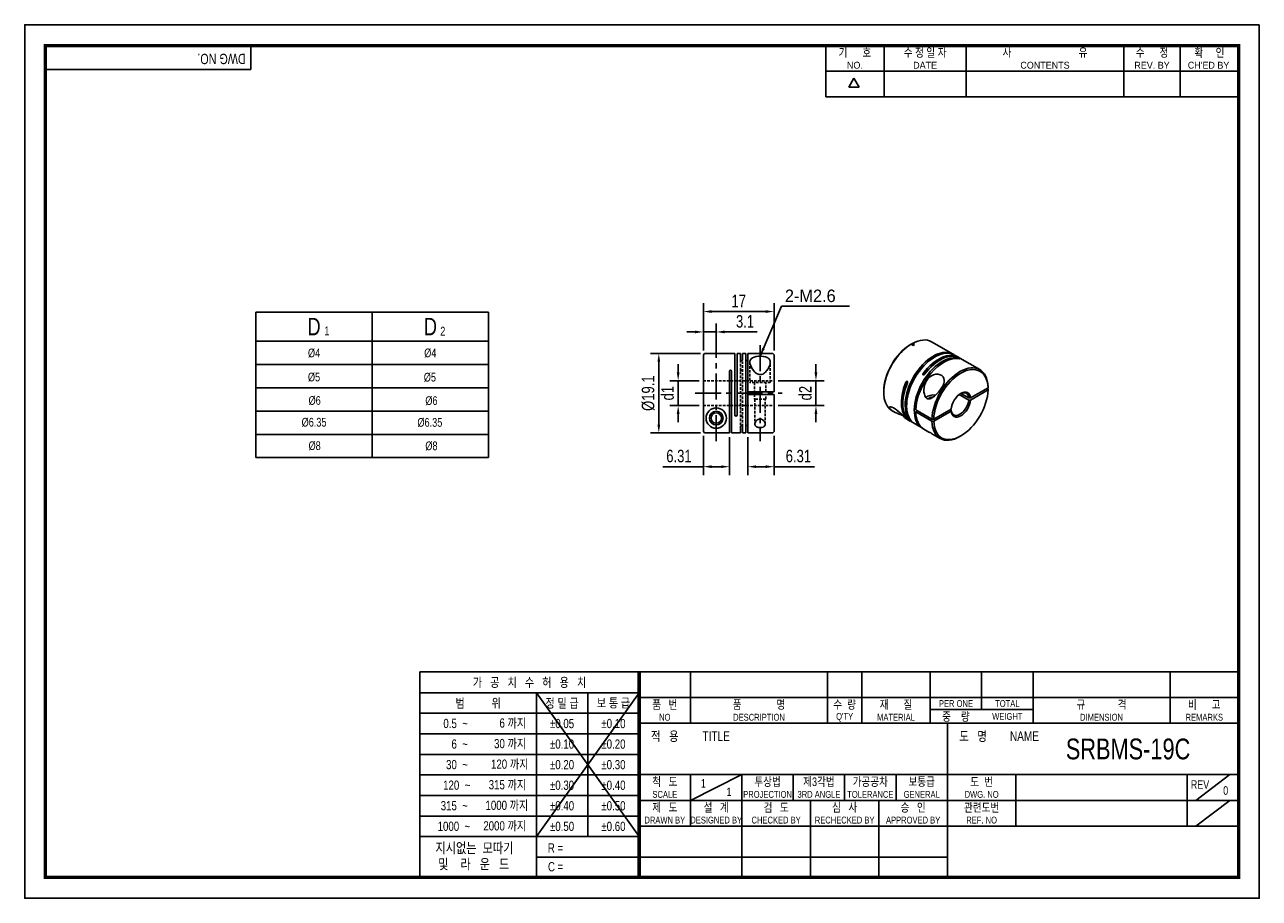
# Model space of a CAD drawing. Header units: millimetres. Extents: x 0 to 297, y 0 to 210.
import ezdxf
from ezdxf.enums import TextEntityAlignment as Align

# ---------------------------------------------------------------- set-up
doc = ezdxf.new("R2010")
doc.units = ezdxf.units.MM
doc.header["$LTSCALE"] = 5
for name, pattern in [('CENTER', [2, 1.25, -0.25, 0.25, -0.25]), ('CENTER2', [1.125, 0.75, -0.125, 0.125, -0.125]), ('DASHED', [0.75, 0.5, -0.25]), ('HIDDEN', [0.375, 0.25, -0.125]), ('HIDDEN2', [0.1875, 0.125, -0.0625]), ('PHANTOM2', [1.25, 0.625, -0.125, 0.125, -0.125, 0.125, -0.125])]:
    doc.linetypes.add(name, pattern=pattern)
doc.layers.get('0').update_dxf_attribs({"linetype": 'CONTINUOUS'})
doc.layers.get('Defpoints').update_dxf_attribs({"linetype": 'CONTINUOUS'})
for name, color, linetype in [('BM', 2, 'CONTINUOUS'), ('C', 1, 'CENTER2'), ('CT', 1, 'CENTER'), ('D', 7, 'CONTINUOUS'), ('DIM', 7, 'CONTINUOUS'), ('H', 3, 'HIDDEN'), ('HD', 4, 'DASHED'), ('P', 4, 'PHANTOM2')]:
    doc.layers.add(name, color=color, linetype=linetype)
doc.styles.get("Standard").update_dxf_attribs({"font": 'Gulim.ttf', "width": 0.8, "height": 3})
doc.dimstyles.new('LIM', dxfattribs={"dimtxt": 2, "dimasz": 2, "dimexe": 2, "dimexo": 1, "dimgap": 1, "dimtad": 1, "dimdec": 3, "dimzin": 9, "dimdsep": 46, "dimtxsty": 'Standard', "dimcen": 3, "dimclrd": 1, "dimclre": 1, "dimadec": 0, "dimazin": 0, "dimtfac": 1, "dimtdec": 3, "dimtmove": 0, "dimatfit": 3, "dimfxl": 0, "dimtolj": 1, "dimtzin": 0, "dimarcsym": 0})

# ---------------------------------------------------------------- blocks, each defined once
blk = doc.blocks.new('*D7')
at = {"layer": 'Defpoints', "color": 0}
for p in [(163.26, 141.04), (163.26, 136.14), (180.26, 130.68)]:
    blk.add_point(p, dxfattribs=at)
at = {"layer": 'DIM', "color": 1, "lineweight": -2}
for p, q in [((163.26, 137.14), (163.26, 143.04)), ((180.26, 131.68), (180.26, 143.04)), ((178.26, 141.04), (165.26, 141.04))]:
    blk.add_line(p, q, dxfattribs=at)
at = {"layer": 'DIM', "color": 1}
for points in [[(165.26, 141.38), (165.26, 140.71), (163.26, 141.04)], [(178.26, 141.38), (178.26, 140.71), (180.26, 141.04)]]:
    blk.add_solid(points, dxfattribs=at)
at = {"layer": 'DIM', "color": 0, "insert": (171.76, 143.58), "char_height": 3, "attachment_point": 5}
blk.add_mtext('\\A1;17', dxfattribs=at)
blk = doc.blocks.new('*D8')
at = {"layer": 'Defpoints', "color": 0}
for p in [(166.36, 136.14), (166.36, 130.98), (163.26, 130.68)]:
    blk.add_point(p, dxfattribs=at)
at = {"layer": 'DIM', "color": 1, "lineweight": -2}
for p, q in [((163.26, 131.68), (163.26, 138.14)), ((166.36, 131.98), (166.36, 138.14)), ((161.26, 136.14), (159.26, 136.14)), ((163.26, 136.14), (166.36, 136.14)), ((168.36, 136.14), (176.22, 136.14))]:
    blk.add_line(p, q, dxfattribs=at)
at = {"layer": 'DIM', "color": 1}
for points in [[(161.26, 136.47), (161.26, 135.81), (163.26, 136.14)], [(168.36, 136.47), (168.36, 135.81), (166.36, 136.14)]]:
    blk.add_solid(points, dxfattribs=at)
at = {"layer": 'DIM', "color": 0, "insert": (173.29, 138.68), "char_height": 3, "attachment_point": 5}
blk.add_mtext('\\A1;3.1', dxfattribs=at)
blk = doc.blocks.new('*D9')
at = {"layer": 'Defpoints', "color": 0}
for p in [(163.26, 112.18), (169.56, 111.88), (163.26, 103.75)]:
    blk.add_point(p, dxfattribs=at)
at = {"layer": 'DIM', "color": 1, "lineweight": -2}
for p, q in [((163.26, 111.18), (163.26, 101.75)), ((169.56, 110.88), (169.56, 101.75)), ((163.26, 103.75), (153.51, 103.75)), ((167.56, 103.75), (165.26, 103.75))]:
    blk.add_line(p, q, dxfattribs=at)
at = {"layer": 'DIM', "color": 1}
for points in [[(165.26, 104.09), (165.26, 103.42), (163.26, 103.75)], [(167.56, 104.09), (167.56, 103.42), (169.56, 103.75)]]:
    blk.add_solid(points, dxfattribs=at)
at = {"layer": 'DIM', "color": 0, "insert": (157.39, 106.3), "char_height": 3, "attachment_point": 5}
blk.add_mtext('\\A1;6.31', dxfattribs=at)
blk = doc.blocks.new('*D10')
at = {"layer": 'Defpoints', "color": 0}
for p in [(163.56, 130.98), (152.54, 111.88), (163.56, 111.88)]:
    blk.add_point(p, dxfattribs=at)
at = {"layer": 'DIM', "color": 1, "lineweight": -2}
for p, q in [((162.56, 130.98), (150.54, 130.98)), ((152.54, 128.98), (152.54, 113.88)), ((162.56, 111.88), (150.54, 111.88))]:
    blk.add_line(p, q, dxfattribs=at)
at = {"layer": 'DIM', "color": 1}
for points in [[(152.21, 128.98), (152.88, 128.98), (152.54, 130.98)], [(152.21, 113.88), (152.88, 113.88), (152.54, 111.88)]]:
    blk.add_solid(points, dxfattribs=at)
at = {"layer": 'DIM', "color": 0, "insert": (150, 121.43), "char_height": 3, "attachment_point": 5, "rotation": 90}
blk.add_mtext('\\A1;%%c19.1', dxfattribs=at)
blk = doc.blocks.new('*D11')
at = {"layer": 'Defpoints', "color": 0}
for p in [(157.2, 124.43), (163.26, 124.43), (163.26, 118.43)]:
    blk.add_point(p, dxfattribs=at)
at = {"layer": 'DIM', "color": 1, "lineweight": -2}
for p, q in [((157.2, 126.43), (157.2, 128.43)), ((162.26, 124.43), (155.2, 124.43)), ((157.2, 118.43), (157.2, 124.43)), ((162.26, 118.43), (155.2, 118.43)), ((157.2, 116.43), (157.2, 114.43))]:
    blk.add_line(p, q, dxfattribs=at)
at = {"layer": 'DIM', "color": 1}
for points in [[(156.86, 126.43), (157.53, 126.43), (157.2, 124.43)], [(156.86, 116.43), (157.53, 116.43), (157.2, 118.43)]]:
    blk.add_solid(points, dxfattribs=at)
at = {"layer": 'DIM', "color": 0, "insert": (154.65, 121.43), "char_height": 3, "attachment_point": 5, "rotation": 90}
blk.add_mtext('\\A1;d1', dxfattribs=at)
blk = doc.blocks.new('*D12')
at = {"layer": 'Defpoints', "color": 0}
for p in [(173.96, 111.88), (180.26, 112.18), (173.96, 103.75)]:
    blk.add_point(p, dxfattribs=at)
at = {"layer": 'DIM', "color": 1, "lineweight": -2}
for p, q in [((173.96, 110.88), (173.96, 101.75)), ((180.26, 111.18), (180.26, 101.75)), ((175.96, 103.75), (178.26, 103.75)), ((180.26, 103.75), (190, 103.75))]:
    blk.add_line(p, q, dxfattribs=at)
at = {"layer": 'DIM', "color": 1}
for points in [[(175.96, 104.09), (175.96, 103.42), (173.96, 103.75)], [(178.26, 104.09), (178.26, 103.42), (180.26, 103.75)]]:
    blk.add_solid(points, dxfattribs=at)
at = {"layer": 'DIM', "color": 0, "insert": (186.13, 106.3), "char_height": 3, "attachment_point": 5}
blk.add_mtext('\\A1;6.31', dxfattribs=at)
blk = doc.blocks.new('*D13')
at = {"layer": 'Defpoints', "color": 0}
for p in [(180.26, 124.43), (190.35, 124.43), (180.26, 118.43)]:
    blk.add_point(p, dxfattribs=at)
at = {"layer": 'DIM', "color": 1, "lineweight": -2}
for p, q in [((190.35, 126.43), (190.35, 128.43)), ((181.26, 124.43), (192.35, 124.43)), ((190.35, 118.43), (190.35, 124.43)), ((181.26, 118.43), (192.35, 118.43)), ((190.35, 116.43), (190.35, 114.43))]:
    blk.add_line(p, q, dxfattribs=at)
at = {"layer": 'DIM', "color": 1}
for points in [[(190.01, 126.43), (190.68, 126.43), (190.35, 124.43)], [(190.01, 116.43), (190.68, 116.43), (190.35, 118.43)]]:
    blk.add_solid(points, dxfattribs=at)
at = {"layer": 'DIM', "color": 0, "insert": (187.8, 121.43), "char_height": 3, "attachment_point": 5, "rotation": 90}
blk.add_mtext('\\A1;d2', dxfattribs=at)

msp = doc.modelspace()

# ---------------------------------------------------------------- linework, layer by layer
for p, q in [((54.437, 199.2323), (54.437, 205)), ((192.7139, 192.6407), (192.7139, 205)), ((206.7211, 192.6407), (206.7211, 205)), ((226.4959, 192.6407), (226.4959, 205)), ((264.3976, 192.6407), (264.3976, 205)), ((277.9928, 192.6407), (277.9928, 205)), ((54.437, 199.2323), (5, 199.2323)), ((192.7139, 198.8204), (291.588, 198.8204)), ((198.2565, 194.9765), (199.4924, 197.1172)), ((200.7283, 194.9765), (199.4924, 197.1172)), ((200.7283, 194.9765), (198.2565, 194.9765)), ((192.7139, 192.6407), (291.588, 192.6407)), ((55.5987, 140.9298), (55.5987, 105.9298)), ((55.5987, 140.9298), (111.5987, 140.9298)), ((111.5987, 140.9298), (111.5987, 105.9298)), ((55.5987, 105.9298), (111.5987, 105.9298)), ((95.0758, 54.437), (95.0758, 5)), ((147.8086, 54.437), (95.0758, 54.437)), ((292, 54.437), (147.8086, 54.437)), ((147.8086, 54.437), (147.8086, 5)), ((160.1679, 54.437), (160.1679, 42.0778)), ((193.1259, 54.437), (193.1259, 42.0778)), ((201.3654, 54.437), (201.3654, 42.0778)), ((217.8444, 54.437), (217.8444, 42.0778)), ((230.2037, 54.437), (230.2037, 45.3736)), ((242.563, 54.437), (242.563, 42.0778)), ((275.521, 54.437), (275.521, 42.0778)), ((147.8086, 49.4295), (95.0758, 49.4295)), ((147.8086, 49.4295), (123.0901, 14.8235)), ((123.0901, 49.4295), (147.8086, 14.8235)), ((123.0901, 49.4295), (123.0901, 5)), ((135.4493, 49.4295), (135.4493, 14.8235)), ((147.8086, 48.2574), (292, 48.2574)), ((217.8444, 45.3736), (242.563, 45.3736)), ((147.8086, 44.4858), (95.0758, 44.4858)), ((147.8086, 42.0778), (292, 42.0778)), ((221.9642, 5), (221.9642, 42.0778)), ((147.8086, 39.5421), (95.0758, 39.5421)), ((147.8086, 34.5984), (95.0758, 34.5984)), ((147.8086, 29.7185), (292, 29.7185)), ((160.1679, 23.5389), (172.5271, 29.7185)), ((160.1679, 29.7185), (160.1679, 17.3593)), ((172.5271, 29.7185), (172.5271, 5)), ((184.8864, 29.7185), (184.8864, 23.5389)), ((197.2457, 29.7185), (197.2457, 23.5389)), ((209.6049, 29.7185), (209.6049, 23.5389)), ((238.4432, 29.7185), (238.4432, 17.3593)), ((279.6407, 29.7185), (279.6407, 17.3593)), ((281.7006, 23.5389), (289.9401, 29.7185)), ((147.8086, 29.6547), (95.0758, 29.6547)), ((147.8086, 24.711), (95.0758, 24.711)), ((147.8086, 23.5389), (221.9642, 23.5389)), ((189.0061, 23.5389), (189.0061, 5)), ((205.4852, 23.5389), (205.4852, 5)), ((221.9642, 23.5389), (292, 23.5389)), ((281.7006, 17.3593), (289.9401, 23.5389)), ((147.8086, 19.7673), (95.0758, 19.7673)), ((147.8086, 17.3593), (292, 17.3593)), ((147.8086, 14.8235), (95.0758, 14.8235)), ((147.8086, 9.8798), (123.0901, 9.8798)), ((147.8086, 9.8798), (221.9642, 9.8798))]:
    msp.add_line(p, q)
at = {"color": 4}
for p, q in [((83.5987, 140.9298), (83.5987, 105.9298)), ((55.5987, 133.9298), (111.5987, 133.9298))]:
    msp.add_line(p, q, dxfattribs=at)
at = {"color": 1}
for p, q in [((55.5987, 128.3298), (111.5987, 128.3298)), ((55.5987, 122.7298), (111.5987, 122.7298)), ((55.5987, 117.1298), (111.5987, 117.1298)), ((55.5987, 111.5298), (111.5987, 111.5298))]:
    msp.add_line(p, q, dxfattribs=at)
msp.add_lwpolyline([(297, 210), (0, 210), (0, 0), (297, 0)], close=True)
msp.add_lwpolyline([(292, 205, 0.8, 0.8, 0), (5, 205, 0.8, 0.8, 0), (5, 5, 0.8, 0.8, 0), (292, 5, 0.8, 0.8, 0)], format="xyseb", close=True)
at = {"const_width": 0.824}
msp.add_lwpolyline([(147.8086, 5), (147.8086, 54.437)], dxfattribs=at)
at = {"layer": 'BM', "linetype": 'Continuous'}
for p, q in [((223.3343, 130.7935), (218.1724, 133.7737)), ((163.2575, 130.6773), (163.5575, 130.9774)), ((163.5575, 130.9774), (164.2596, 130.9774)), ((170.8575, 130.9807), (164.2596, 130.9807)), ((170.8575, 116.1807), (170.8575, 130.9807)), ((171.3575, 116.1807), (171.3575, 130.9807)), ((172.1575, 130.9807), (171.3575, 130.9807)), ((172.1575, 129.4082), (172.1575, 130.9807)), ((172.6575, 129.4082), (172.6575, 130.9807)), ((173.4575, 130.9807), (172.6575, 130.9807)), ((173.4575, 130.9807), (173.4575, 111.8807)), ((173.9575, 130.9807), (173.9575, 121.7307)), ((179.9575, 130.9807), (173.9575, 130.9807)), ((180.2575, 130.6807), (179.9575, 130.9807)), ((180.2575, 121.7307), (180.2575, 130.6807)), ((213.0085, 133.0734), (213.2206, 133.1959)), ((213.2206, 133.1959), (213.7171, 132.9093)), ((213.5742, 133.4001), (213.362, 133.2775)), ((213.362, 133.2775), (213.362, 133.1143)), ((213.5742, 133.4001), (214.0707, 133.1134)), ((214.0707, 133.1134), (213.7171, 132.9093)), ((163.2575, 112.1841), (163.2575, 130.6773)), ((224.6071, 130.0586), (223.6878, 130.5893)), ((224.4636, 129.757), (224.4636, 129.9142)), ((229.7689, 127.0784), (224.9606, 129.8545)), ((169.5575, 126.6807), (169.5575, 111.884)), ((170.0575, 126.6807), (170.0575, 111.8807)), ((216.1198, 126.1584), (216.1198, 125.8152)), ((206.6445, 121.8493), (206.6445, 121.6044)), ((212.2963, 124.255), (211.9991, 124.0835)), ((227.5299, 120.272), (231.7434, 122.7047)), ((227.5299, 119.7821), (231.7434, 122.2148)), ((231.5313, 122.5822), (231.7435, 122.4598)), ((231.7435, 122.9497), (231.7434, 122.7047)), ((231.7434, 122.2148), (231.7435, 122.4598)), ((173.9575, 121.1307), (173.9575, 121.7307)), ((179.9575, 121.7307), (173.9575, 121.7307)), ((173.9575, 121.1307), (173.9575, 111.8807)), ((179.9575, 121.1307), (173.9575, 121.1307)), ((180.2575, 121.7307), (179.9575, 121.7307)), ((179.9575, 121.1307), (180.2575, 121.1307)), ((180.2575, 121.1307), (180.2575, 112.1807)), ((227.1046, 119.7815), (224.8058, 121.1088)), ((227.1046, 120.2714), (225.2061, 121.3676)), ((227.5299, 120.272), (227.1046, 120.2714)), ((227.1046, 119.7815), (227.5299, 119.7821)), ((208.6224, 117.2326), (208.9552, 117.0405)), ((218.2444, 115.156), (214.3553, 117.4013)), ((214.7796, 117.1564), (214.3553, 116.9114)), ((218.2444, 114.6661), (214.3553, 116.9114)), ((218.6688, 115.156), (222.8823, 117.5887)), ((218.6688, 114.6661), (222.8823, 117.0988)), ((222.6711, 117.4668), (222.8833, 117.3443)), ((222.8823, 117.0988), (222.8833, 117.3443)), ((172.1575, 111.8807), (172.1575, 113.4532)), ((172.6575, 111.8807), (172.6575, 113.4532)), ((212.2478, 115.1395), (212.865, 114.7831)), ((212.9183, 114.9795), (213.0545, 115.0581)), ((213.2186, 114.579), (215.9763, 112.9868)), ((218.6688, 115.156), (218.2444, 115.156)), ((218.2444, 114.6661), (218.6688, 114.6661)), ((163.5575, 111.884), (163.2575, 112.1841)), ((169.5575, 111.884), (163.5575, 111.884)), ((170.0575, 111.8807), (172.1575, 111.8807)), ((172.6575, 111.8807), (173.4575, 111.8807)), ((173.9575, 111.8807), (179.9575, 111.8807)), ((179.9575, 111.8807), (180.2575, 112.1807)), ((216.3299, 112.7827), (217.5353, 112.0867)), ((218.9403, 111.2755), (220.2189, 110.5373)), ((224.9939, 111.0103), (225.2061, 111.1328))]:
    msp.add_line(p, q, dxfattribs=at)
for radius in [2.45, 1.65, 1.25]:
    msp.add_circle((166.3575, 115.4307), radius, dxfattribs=at)
for centre, start, end in [((169.8075, 126.6807), 0, 180), ((171.1075, 116.1807), 180, 0)]:
    msp.add_arc(centre, 0.25, start, end, dxfattribs=at)
for centre, major_axis, start_param, end_param in [((213.3974, 125.5031), (-4.775, -8.2705), 3.14159265, 3.90080982), ((213.3974, 125.5031), (4.775, 8.2705), 0.81157916, 3.14159265), ((213.1853, 125.6256), (4.625, 8.0107), 0.81242848, 2.35619449), ((218.5593, 122.5229), (-4.775, -8.2705), 3.10456289, 6.07983797), ((218.9128, 122.3188), (-4.775, -8.2705), 3.14159265, 6.07983797), ((219.8321, 121.7881), (-4.775, -8.2705), 3.10456289, 4.50904164), ((220.1856, 121.584), (-4.775, -8.2705), 3.14159265, 4.50904164), ((220.7513, 121.2574), (4.775, 8.2705), 0.20334734, 3.17862241), ((221.1049, 121.0532), (4.775, 8.2705), 0.20334734, 2.32477571), ((224.9939, 118.8079), (-4.775, -8.2705), 2.38761327, 5.46636836), ((225.2061, 118.6854), (-4.625, -8.0107), 2.38863261, 5.46534902), ((217.64, 123.0537), (4.775, 8.2705), 1.77414367, 3.17862241), ((217.9936, 122.8495), (4.775, 8.2705), 1.77414367, 3.14159265), ((225.2061, 118.6854), (4.625, 8.0107), 2.38863261, 5.46534902), ((225.2061, 118.6854), (-1.65, -2.8579), 2.44722927, 5.40675237), ((224.9939, 118.8079), (-1.5, -2.5981), 2.45636191, 3.87816325), ((218.7714, 119.5835), (-2.45, 0), 4.56176406, 5.67542584), ((218.7714, 119.5835), (1.65, 0), 1.67854587, 2.64271246), ((225.2061, 118.6854), (1.65, 2.8579), 2.44722927, 5.40675237), ((224.9939, 118.8079), (1.5, 2.5981), 2.45636191, 5.39761972), ((221.1049, 121.0532), (4.775, 8.2705), 2.38761327, 3.14159265), ((224.9939, 118.8079), (4.775, 8.2705), 2.38761327, 3.92699082)]:
    msp.add_ellipse(centre, major_axis=major_axis, ratio=0.57735027, start_param=start_param, end_param=end_param, dxfattribs=at)
for points in [[(172.1768, 129.3439), (172.164, 129.3646), (172.1575, 129.3866), (172.1575, 129.4082)], [(224.8717, 129.7049), (224.859, 129.704), (224.8403, 129.7059), (224.8172, 129.7101)], [(217.533, 112.0883), (217.5585, 112.0739), (217.6251, 112.0438), (217.7255, 112.005)]]:
    msp.add_open_spline(points, degree=3, dxfattribs=at)
for points, knots in [([(172.4286, 129.2385), (172.4216, 129.2381), (172.4145, 129.2379), (172.4075, 129.2379), (172.3832, 129.2379), (172.3585, 129.2405), (172.3356, 129.2453), (172.3128, 129.2501), (172.2913, 129.2572), (172.2722, 129.2658), (172.2517, 129.275), (172.2337, 129.286), (172.2186, 129.298), (172.2008, 129.3121), (172.1868, 129.3277), (172.1768, 129.3439)], [0.47684243, 0.47684243, 0.47684243, 0.47684243, 0.500895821, 0.500895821, 0.500895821, 0.585170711, 0.585170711, 0.585170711, 0.66901595, 0.66901595, 0.66901595, 0.758649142, 0.758649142, 0.758649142, 0.864116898, 0.864116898, 0.864116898, 0.864116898]), ([(172.5728, 129.2815), (172.554, 129.2701), (172.5319, 129.2601), (172.5077, 129.2526), (172.4834, 129.2452), (172.4561, 129.2402), (172.4286, 129.2385)], [0.285843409, 0.285843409, 0.285843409, 0.285843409, 0.380912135, 0.380912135, 0.380912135, 0.47684243, 0.47684243, 0.47684243, 0.47684243]), ([(172.6575, 129.4082), (172.6575, 129.3849), (172.6499, 129.361), (172.6349, 129.3388), (172.6208, 129.318), (172.5998, 129.298), (172.5728, 129.2815)], [0, 0, 0, 0, 0.14761016, 0.14761016, 0.14761016, 0.285843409, 0.285843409, 0.285843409, 0.285843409]), ([(173.4575, 129.4082), (173.4575, 129.3849), (173.4651, 129.361), (173.4801, 129.3388), (173.4942, 129.318), (173.5152, 129.298), (173.5422, 129.2815), (173.561, 129.2701), (173.5831, 129.2601), (173.6073, 129.2526), (173.6316, 129.2452), (173.6589, 129.2402), (173.6864, 129.2385)], [0, 0, 0, 0, 0.14761016, 0.14761016, 0.14761016, 0.285843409, 0.285843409, 0.285843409, 0.380912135, 0.380912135, 0.380912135, 0.47684243, 0.47684243, 0.47684243, 0.47684243]), ([(173.6864, 129.2385), (173.6934, 129.2381), (173.7005, 129.2379), (173.7075, 129.2379), (173.7318, 129.2379), (173.7565, 129.2405), (173.7794, 129.2453)], [0.47684243, 0.47684243, 0.47684243, 0.47684243, 0.500895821, 0.500895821, 0.500895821, 0.585170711, 0.585170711, 0.585170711, 0.585170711]), ([(173.7794, 129.2453), (173.8022, 129.2501), (173.8237, 129.2572), (173.8428, 129.2658), (173.8633, 129.275), (173.8813, 129.286), (173.8964, 129.298), (173.9142, 129.3121), (173.9282, 129.3277), (173.9382, 129.3439), (173.951, 129.3646), (173.9575, 129.3866), (173.9575, 129.4082)], [0.585170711, 0.585170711, 0.585170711, 0.585170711, 0.66901595, 0.66901595, 0.66901595, 0.758649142, 0.758649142, 0.758649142, 0.864116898, 0.864116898, 0.864116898, 1, 1, 1, 1]), ([(179.3575, 128.8605), (179.3575, 129.1014), (179.305, 129.3175), (179.0606, 129.7031), (178.8679, 129.8656), (178.0886, 130.2376), (177.2943, 130.332), (175.777, 130.2379), (175.1237, 130.0417), (174.4417, 129.3547), (174.3939, 128.8824), (174.654, 127.8467), (174.9455, 127.2865), (175.599, 126.5151), (175.859, 126.2625), (176.5062, 125.9031), (176.9135, 125.8293), (177.6423, 126.0378), (177.9453, 126.2694), (178.4424, 126.7572), (178.6471, 127.0269), (179.1525, 127.8333), (179.3575, 128.3789), (179.3575, 128.8605)], [0, 0, 0, 0, 0.0625, 0.0625, 0.125, 0.125, 0.25, 0.25, 0.375, 0.375, 0.5, 0.5, 0.625, 0.625, 0.6875, 0.6875, 0.75, 0.75, 0.8125, 0.8125, 0.875, 0.875, 1, 1, 1, 1]), ([(224.4636, 129.9142), (224.4886, 129.9097), (224.5193, 129.9016), (224.5531, 129.8908), (224.5848, 129.8806), (224.6202, 129.8676), (224.6562, 129.8528), (224.6811, 129.8426), (224.7069, 129.8312), (224.7315, 129.8196), (224.7562, 129.8079), (224.7805, 129.7956), (224.8016, 129.784), (224.807, 129.781), (224.8122, 129.7781), (224.8172, 129.7752), (224.8344, 129.7653), (224.8492, 129.7558), (224.8605, 129.7476), (224.8718, 129.7395), (224.8799, 129.7323), (224.8847, 129.7265), (224.8899, 129.7203), (224.8914, 129.7154), (224.8898, 129.7119), (224.8878, 129.7078), (224.8815, 129.7055), (224.8717, 129.7049)], [0, 0, 0, 0, 0.14761016, 0.14761016, 0.14761016, 0.285843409, 0.285843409, 0.285843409, 0.380912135, 0.380912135, 0.380912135, 0.47684243, 0.47684243, 0.47684243, 0.500895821, 0.500895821, 0.500895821, 0.585170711, 0.585170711, 0.585170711, 0.66901595, 0.66901595, 0.66901595, 0.758649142, 0.758649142, 0.758649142, 0.864116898, 0.864116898, 0.864116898, 0.864116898]), ([(216.1353, 125.8075), (216.1299, 125.8097), (216.1247, 125.8123), (216.1198, 125.8152), (216.1025, 125.8251), (216.0877, 125.8389), (216.0764, 125.8549), (216.0651, 125.8709), (216.057, 125.8897), (216.0522, 125.9095), (216.0471, 125.9307), (216.0455, 125.9536), (216.0472, 125.9766), (216.0491, 126.0037), (216.0554, 126.0316), (216.0653, 126.0586), (216.0779, 126.0933), (216.0966, 126.1274), (216.1198, 126.1584)], [0.47684243, 0.47684243, 0.47684243, 0.47684243, 0.500895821, 0.500895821, 0.500895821, 0.585170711, 0.585170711, 0.585170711, 0.66901595, 0.66901595, 0.66901595, 0.758649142, 0.758649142, 0.758649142, 0.864116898, 0.864116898, 0.864116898, 1, 1, 1, 1]), ([(216.4733, 125.9542), (216.4483, 125.9208), (216.4176, 125.8898), (216.3838, 125.8644), (216.3522, 125.8406), (216.3167, 125.821), (216.2807, 125.8088), (216.2558, 125.8004), (216.23, 125.7954), (216.2054, 125.7949), (216.1807, 125.7944), (216.1564, 125.7986), (216.1353, 125.8075)], [0, 0, 0, 0, 0.14761016, 0.14761016, 0.14761016, 0.285843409, 0.285843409, 0.285843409, 0.380912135, 0.380912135, 0.380912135, 0.47684243, 0.47684243, 0.47684243, 0.47684243]), ([(220.5038, 122.5677), (220.7147, 122.8861), (220.8928, 123.2082), (221.1527, 123.8727), (221.2276, 124.206), (221.2079, 125.1346), (220.8396, 125.6477), (219.602, 126.0951), (218.7926, 126.001), (217.4702, 125.2335), (216.9798, 124.6037), (216.3905, 123.2054), (216.2743, 122.443), (216.3683, 121.3339), (216.446, 120.9602), (216.7619, 120.3207), (217.0238, 120.0789), (217.6179, 119.9972), (217.9224, 120.1147), (218.4908, 120.4353), (218.7668, 120.6478), (219.568, 121.3561), (220.0821, 121.931), (220.5038, 122.5677)], [0, 0, 0, 0, 0.0625, 0.0625, 0.125, 0.125, 0.25, 0.25, 0.375, 0.375, 0.5, 0.5, 0.625, 0.625, 0.6875, 0.6875, 0.75, 0.75, 0.8125, 0.8125, 0.875, 0.875, 1, 1, 1, 1]), ([(211.9991, 124.0835), (212.0156, 124.1219), (212.0379, 124.1577), (212.0642, 124.1874), (212.0888, 124.2153), (212.1178, 124.2386), (212.1486, 124.2537), (212.1699, 124.2642), (212.1926, 124.271), (212.215, 124.2728), (212.2375, 124.2746), (212.2603, 124.2713), (212.2809, 124.2627)], [0, 0, 0, 0, 0.14761016, 0.14761016, 0.14761016, 0.285843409, 0.285843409, 0.285843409, 0.380912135, 0.380912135, 0.380912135, 0.47684243, 0.47684243, 0.47684243, 0.47684243]), ([(212.2809, 124.2627), (212.2862, 124.2605), (212.2913, 124.2579), (212.2963, 124.255), (212.3135, 124.2451), (212.3291, 124.2309), (212.3418, 124.2141), (212.3546, 124.1972), (212.3648, 124.1772), (212.3723, 124.1559), (212.3802, 124.1331), (212.3852, 124.1082), (212.3874, 124.0829), (212.39, 124.0532), (212.3888, 124.0224), (212.3844, 123.9922), (212.3789, 123.9535), (212.3679, 123.9148), (212.3527, 123.8793)], [0.47684243, 0.47684243, 0.47684243, 0.47684243, 0.500895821, 0.500895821, 0.500895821, 0.585170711, 0.585170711, 0.585170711, 0.66901595, 0.66901595, 0.66901595, 0.758649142, 0.758649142, 0.758649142, 0.864116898, 0.864116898, 0.864116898, 1, 1, 1, 1]), ([(212.2517, 115.1374), (212.2227, 115.154), (212.1926, 115.1726), (211.8873, 115.3747), (211.522, 115.7261), (210.5569, 116.6913), (209.9559, 117.2791), (208.8279, 118.0474), (208.3203, 118.196), (207.9312, 118.0093), (208.0501, 117.7189), (208.3912, 117.4281)], [0.485763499, 0.485763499, 0.485763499, 0.485763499, 0.5, 0.5, 0.625, 0.625, 0.75, 0.75, 0.875, 0.875, 1, 1, 1, 1]), ([(208.3912, 117.4281), (208.7323, 117.1372), (209.2621, 116.8506), (210.19, 116.461), (210.5252, 116.3359), (210.9598, 116.1773), (211.047, 116.1458), (211.1349, 116.1137)], [0, 0, 0, 0, 0.125, 0.125, 0.1875, 0.1875, 0.202825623, 0.202825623, 0.202825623, 0.202825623]), ([(172.1575, 113.4532), (172.1575, 113.4765), (172.1651, 113.5004), (172.1801, 113.5226), (172.1942, 113.5434), (172.2152, 113.5634), (172.2422, 113.5799), (172.261, 113.5913), (172.2831, 113.6013), (172.3073, 113.6088)], [0, 0, 0, 0, 0.14761016, 0.14761016, 0.14761016, 0.285843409, 0.285843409, 0.285843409, 0.380912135, 0.380912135, 0.380912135, 0.380912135]), ([(172.3073, 113.6088), (172.3316, 113.6162), (172.3589, 113.6212), (172.3864, 113.6229), (172.3934, 113.6233), (172.4005, 113.6235), (172.4075, 113.6235), (172.4318, 113.6235), (172.4565, 113.6209), (172.4794, 113.6161), (172.5022, 113.6113), (172.5237, 113.6042), (172.5428, 113.5956), (172.5633, 113.5864), (172.5813, 113.5754), (172.5964, 113.5634), (172.6142, 113.5493), (172.6282, 113.5337), (172.6382, 113.5175), (172.651, 113.4968), (172.6575, 113.4748), (172.6575, 113.4532)], [0.380912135, 0.380912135, 0.380912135, 0.380912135, 0.47684243, 0.47684243, 0.47684243, 0.500895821, 0.500895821, 0.500895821, 0.585170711, 0.585170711, 0.585170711, 0.66901595, 0.66901595, 0.66901595, 0.758649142, 0.758649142, 0.758649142, 0.864116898, 0.864116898, 0.864116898, 1, 1, 1, 1]), ([(173.8077, 113.6088), (173.7834, 113.6162), (173.7561, 113.6212), (173.7286, 113.6229), (173.7216, 113.6233), (173.7145, 113.6235), (173.7075, 113.6235), (173.6832, 113.6235), (173.6585, 113.6209), (173.6356, 113.6161), (173.6128, 113.6113), (173.5913, 113.6042), (173.5722, 113.5956), (173.5517, 113.5864), (173.5337, 113.5754), (173.5186, 113.5634), (173.5008, 113.5493), (173.4868, 113.5337), (173.4768, 113.5175), (173.464, 113.4968), (173.4575, 113.4748), (173.4575, 113.4532)], [0.380912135, 0.380912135, 0.380912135, 0.380912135, 0.47684243, 0.47684243, 0.47684243, 0.500895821, 0.500895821, 0.500895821, 0.585170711, 0.585170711, 0.585170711, 0.66901595, 0.66901595, 0.66901595, 0.758649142, 0.758649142, 0.758649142, 0.864116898, 0.864116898, 0.864116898, 1, 1, 1, 1]), ([(173.9575, 113.4532), (173.9575, 113.4765), (173.9499, 113.5004), (173.9349, 113.5226), (173.9208, 113.5434), (173.8998, 113.5634), (173.8728, 113.5799), (173.854, 113.5913), (173.8319, 113.6013), (173.8077, 113.6088)], [0, 0, 0, 0, 0.14761016, 0.14761016, 0.14761016, 0.285843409, 0.285843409, 0.285843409, 0.380912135, 0.380912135, 0.380912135, 0.380912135]), ([(178.1575, 114.0009), (178.1575, 114.2398), (178.0576, 114.4943), (177.6788, 114.9557), (177.3678, 115.1809), (176.8072, 115.2262), (176.6119, 115.1871), (176.2871, 115.0421), (176.1507, 114.9395), (175.8211, 114.6081), (175.695, 114.35), (175.634, 113.869), (175.7022, 113.6375), (176.0983, 113.2818), (176.4396, 113.1634), (177.1936, 113.1319), (177.5751, 113.2214), (178.0502, 113.5398), (178.1575, 113.7619), (178.1575, 114.0009)], [0, 0, 0, 0, 0.125, 0.125, 0.25, 0.25, 0.3125, 0.3125, 0.375, 0.375, 0.5, 0.5, 0.625, 0.625, 0.75, 0.75, 0.875, 0.875, 1, 1, 1, 1]), ([(213.2155, 114.7429), (213.1983, 114.7528), (213.179, 114.7648), (213.1595, 114.7778), (213.1399, 114.7907), (213.1197, 114.8049), (213.1001, 114.8192), (213.0792, 114.8345), (213.0586, 114.8504), (213.0394, 114.8659), (213.017, 114.8841), (212.9959, 114.9022), (212.9775, 114.9192), (212.9538, 114.941), (212.9336, 114.9616), (212.9183, 114.9795)], [0.500895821, 0.500895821, 0.500895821, 0.500895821, 0.585170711, 0.585170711, 0.585170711, 0.66901595, 0.66901595, 0.66901595, 0.758649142, 0.758649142, 0.758649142, 0.864116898, 0.864116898, 0.864116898, 1, 1, 1, 1]), ([(213.3015, 114.7085), (213.2964, 114.7074), (213.2878, 114.7088), (213.276, 114.713), (213.264, 114.7173), (213.2483, 114.7247), (213.23, 114.7347), (213.2253, 114.7373), (213.2205, 114.74), (213.2155, 114.7429)], [0.285843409, 0.285843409, 0.285843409, 0.285843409, 0.380912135, 0.380912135, 0.380912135, 0.47684243, 0.47684243, 0.47684243, 0.500895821, 0.500895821, 0.500895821, 0.500895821]), ([(213.2719, 114.7754), (213.2884, 114.756), (213.2999, 114.7397), (213.305, 114.7281), (213.3097, 114.7173), (213.309, 114.7102), (213.3015, 114.7085)], [0, 0, 0, 0, 0.14761016, 0.14761016, 0.14761016, 0.285843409, 0.285843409, 0.285843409, 0.285843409]), ([(218.9424, 111.2743), (218.9235, 111.2853), (218.9044, 111.2964), (218.5905, 111.4804), (218.2334, 111.7121), (217.8095, 111.9621), (217.6947, 112.0234), (217.5555, 112.0898), (217.5246, 112.0995), (217.5215, 112.0972), (217.5214, 112.097), (217.5214, 112.0969)], [0.116860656, 0.116860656, 0.116860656, 0.116860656, 0.125, 0.125, 0.25, 0.25, 0.3125, 0.3125, 0.375, 0.375, 0.378425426, 0.378425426, 0.378425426, 0.378425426])]:
    msp.add_open_spline(points, degree=3, knots=knots, dxfattribs=at)
at = {"layer": 'C'}
msp.add_line((147.8086, 49.4295), (147.8086, 49.3961), dxfattribs=at)
at = {"layer": 'CT'}
for p, q in [((166.3575, 109.884), (166.3575, 132.9807)), ((176.9075, 132.9807), (176.9075, 109.8807)), ((161.2575, 121.4307), (182.2575, 121.4307))]:
    msp.add_line(p, q, dxfattribs=at)
at = {"layer": 'H'}
msp.add_line((147.8086, 49.3128), (147.8086, 49.2711), dxfattribs=at)
at = {"layer": 'HD', "linetype": 'HIDDEN2'}
for p, q in [((172.1575, 129.4082), (172.1575, 113.4532)), ((172.6575, 113.4532), (172.6575, 129.4082)), ((174.4575, 128.8576), (174.4575, 123.9807)), ((179.3575, 123.9807), (179.3575, 128.8605)), ((163.2575, 124.4307), (180.2575, 124.4307)), ((179.3575, 123.9807), (174.4575, 123.9807)), ((175.5575, 123.9807), (175.5575, 121.7307)), ((178.2575, 121.7307), (178.2575, 123.9807)), ((175.5575, 121.1307), (175.5575, 119.9807)), ((178.2575, 119.9807), (175.5575, 119.9807)), ((175.6575, 119.9807), (175.6575, 114.0018)), ((178.1575, 114.0009), (178.1575, 119.9807)), ((178.2575, 119.9807), (178.2575, 121.1307)), ((163.2575, 118.4307), (180.2575, 118.4307))]:
    msp.add_line(p, q, dxfattribs=at)
for centre, start, end in [((172.4075, 126.6807), 0, 180), ((172.4075, 116.1807), 180, 0)]:
    msp.add_arc(centre, 0.25, start, end, dxfattribs=at)
at = {"layer": 'P'}
msp.add_line((147.8086, 49.221), (147.8086, 49.1627), dxfattribs=at)

# ---------------------------------------------------------------- texts
at = {"color": 0}
for s, insert, char_height, width, attachment_point in [('D', (69.5987, 137.4298), 4.2, 28, 5), ('D', (97.5987, 137.4298), 4.2, 28, 5), ('1', (72.0945, 137.4546), 2.1, 6.3, 1), ('2', (99.9649, 137.3742), 2.1, 3.36, 1), ('%%c4', (69.6168, 131.0514), 2.1, 28, 5), ('%%c4', (97.5697, 131.065), 2.1, 28, 5), ('%%c5', (69.6077, 125.268), 2.1, 28, 5), ('%%c5', (97.4728, 125.233), 2.1, 28, 5), ('%%c6', (69.7547, 119.6337), 2.1, 28, 5), ('%%c6', (97.8473, 119.5943), 2.1, 28, 5), ('%%C6.35', (69.6077, 114.3996), 2.1, 28, 5), ('%%C6.35', (97.4728, 114.3646), 2.1, 28, 5), ('%%C8', (69.7547, 108.7653), 2.1, 28, 5), ('%%C8', (97.8473, 108.7259), 2.1, 28, 5)]:
    msp.add_mtext(s, dxfattribs=dict(at, insert=insert, char_height=char_height, width=width, attachment_point=attachment_point))
at = {"layer": 'D', "width": 0.8}
for s, height, p in [('확     인', 2.05988, (284.9964, 203.3521)), ('기      호', 2.05988, (199.7175, 203.3521)), ('수 정 일 자', 2.05988, (216.6085, 203.3521)), ('사                           유', 2.059877, (245.4468, 203.3521)), ('수      정', 2.05988, (271.1952, 203.3521)), ('가   공   치   수   허   용   치', 2.224667, (121.4422, 51.9333)), ('범          위', 2.224667, (109.0829, 46.9576)), ('정 밀 급', 2.22467, (129.2697, 46.9576)), ('보 통 급', 2.22467, (141.629, 46.9576)), ('품   번', 2.05988, (153.9882, 46.6095)), ('품              명', 2.059877, (176.6469, 46.6095)), ('수  량', 2.05988, (197.2457, 46.6095)), ('재      질', 2.05988, (209.6049, 46.6095)), ('PER ONE', 1.6479, (224.0241, 46.8155)), ('TOTAL', 1.6479, (236.3833, 46.8155)), ('규             격', 2.059877, (259.042, 46.6095)), ('비      고', 2.05988, (283.7605, 46.6095)), ('NO', 1.6479, (153.9882, 43.5197)), ('DESCRIPTION', 1.647902, (176.6469, 43.5197)), ("Q'TY", 1.6479, (197.2457, 43.5197)), ('MATERIAL', 1.6479, (209.6049, 43.5197)), ('중    량', 2.05988, (224.0241, 43.7257)), ('WEIGHT', 1.6479, (236.3833, 43.7257)), ('DIMENSION', 1.6479, (259.042, 43.5197)), ('REMARKS', 1.6479, (283.7605, 43.5197)), ('%%p0.05', 2.22467, (129.2697, 42.0139)), ('%%p0.10', 2.22467, (141.629, 42.0139)), ('%%p0.10', 2.22467, (129.2697, 37.0702)), ('%%p0.20', 2.22467, (141.629, 37.0702)), ('적   용', 2.30706, (153.9882, 38.988)), ('TITLE', 2.30706, (166.3475, 38.988)), ('도   명', 2.30706, (228.1438, 38.988)), ('NAME', 2.30706, (240.5031, 38.988)), ('SRBMS-19C', 5, (265.4275, 35.8982)), ('%%p0.20', 2.22467, (129.2697, 32.1265)), ('%%p0.30', 2.22467, (141.629, 32.1265)), ('%%p0.30', 2.22467, (129.2697, 27.1828)), ('%%p0.40', 2.22467, (141.629, 27.1828)), ('척   도', 2.05988, (153.9882, 28.0706)), ('1', 2.0599, (163.2577, 27.6586)), ('1', 2.0599, (169.4373, 25.5988)), ('투상법', 2.05988, (178.7068, 28.0706)), ('제3각법', 2.05988, (191.066, 28.0706)), ('가공공차', 2.05988, (203.4253, 28.0706)), ('보통급', 2.05988, (215.7845, 28.0706)), ('도  번', 2.05988, (230.2037, 28.0706)), ('REV', 2.05988, (282.7306, 27.3497)), ('0', 2.0599, (288.9102, 25.9078)), ('%%p0.40', 2.22467, (129.2697, 22.2391)), ('%%p0.50', 2.22467, (141.629, 22.2391)), ('SCALE', 1.6479, (153.9882, 24.9808)), ('PROJECTION', 1.6479, (178.7068, 24.9808)), ('3RD ANGLE', 1.6479, (191.066, 24.9808)), ('TOLERANCE', 1.6479, (203.4253, 24.9808)), ('GENERAL', 1.6479, (215.7845, 24.9808)), ('DWG. NO', 1.6479, (230.2037, 24.9808)), ('제   도', 2.05988, (153.9882, 21.891)), ('설   계', 2.05988, (166.3475, 21.891)), ('검   도', 2.05988, (180.7666, 21.891)), ('심   사', 2.05988, (197.2457, 21.891)), ('승   인', 2.05988, (213.7247, 21.891)), ('관련도번', 2.05988, (230.2037, 21.891)), ('%%p0.50', 2.22467, (129.2697, 17.2954)), ('%%p0.60', 2.22467, (141.629, 17.2954)), ('REF. NO', 1.6479, (230.2037, 18.8012))]:
    msp.add_text(s, height=height, dxfattribs=at).set_placement(p, align=Align.MIDDLE)
msp.add_text('DWG NO.', height=2.47185, rotation=180, dxfattribs=at).set_placement((53.1681, 203.0007))
at = {"layer": 'D'}
for s, p in [('NO.', (199.7175, 200.2623)), ('DATE', (216.6085, 200.2623)), ('CONTENTS', (245.4468, 200.2623)), ('REV. BY', (271.1952, 200.2623)), ("CH'ED BY", (284.7904, 200.2623))]:
    msp.add_text(s, height=1.6479, dxfattribs=at).set_placement(p, align=Align.MIDDLE)
at = {"layer": 'D', "width": 0.8}
for s, height, p in [('DRAWN BY', 1.6479, (153.9882, 17.9772)), ('DESIGNED BY', 1.647902, (166.3475, 17.9772)), ('CHECKED BY', 1.6479, (180.7666, 17.9772)), ('RECHECKED BY', 1.647902, (197.2457, 17.9772)), ('APPROVED BY', 1.647902, (213.7247, 17.9772))]:
    msp.add_text(s, height=height, dxfattribs=at).set_placement(p, align=Align.CENTER)
at = {"layer": 'D', "linetype": 'ByBlock', "width": 0.8}
for s, height, p in [('지시없는  모따기', 2.47185, (98.783, 10.8675)), ('및    라   운   드', 2.471852, (99.4623, 6.9968))]:
    msp.add_text(s, height=height, dxfattribs=at).set_placement(p)
at = {"layer": 'D', "width": 0.8}
for s, p in [('R = ', (125.8389, 10.9999)), ('C = ', (125.878, 6.4776))]:
    msp.add_text(s, height=2.22467, dxfattribs=at).set_placement(p)
at = {"layer": 'D', "char_height": 2.22467, "attachment_point": 6}
for s, insert, width in [('0.5  ~', (106.6111, 42.0139), 8.231062), ('6 까지', (120.6182, 42.0139), 9.803532), ('30 까지', (120.6182, 37.0702), 9.803491), ('6  ~', (106.6111, 37.0702), 8.231022), ('30  ~', (106.6111, 32.1265), 8.231022), ('120 까지', (121.1758, 32.1265), 12.652424), ('120  ~', (107.1976, 27.1828), 8.937991), ('315 까지', (120.6182, 27.1828), 12.097781), ('1000 까지', (121.1426, 22.2391), 13.382285), ('315  ~', (106.6111, 22.2391), 9.885083), ('1000  ~', (107.1704, 17.2954), 14.528725), ('2000 까지', (120.6182, 17.2954), 12.974319)]:
    msp.add_mtext(s, dxfattribs=dict(at, insert=insert, width=width))
at = {"layer": 'DIM'}
msp.add_text('2-M2.6', height=3, dxfattribs=at).set_placement((182.8787, 143.3276))

# ---------------------------------------------------------------- dimensions: what is measured, and where the dimension line sits
for base, p1, p2, picture, middle in [((163.2575, 141.0423), (180.2575, 130.6807), (163.2575, 136.1397), '*D7', (171.7575, 143.5842)), ((166.3575, 136.1397), (163.2575, 130.6773), (166.3575, 130.9807), '*D8', (173.2909, 138.6817))]:
    dim = msp.add_linear_dim(base=base, p1=p1, p2=p2, dimstyle='LIM', dxfattribs=at)
    dim.commit()
    dim.dimension.update_dxf_attribs({"geometry": picture, "text_midpoint": middle})
for base, p1, p2, text, picture, middle in [((152.5439, 111.884), (163.5575, 130.9774), (163.5575, 111.884), '%%c19.1', '*D10', (150.0019, 121.4307)), ((157.1955, 124.4307), (163.2575, 118.4307), (163.2575, 124.4307), 'd1', '*D11', (154.6516, 121.4307)), ((190.3451, 124.4307), (180.2575, 118.4307), (180.2575, 124.4307), 'd2', '*D13', (187.8032, 121.4307))]:
    dim = msp.add_linear_dim(base=base, p1=p1, p2=p2, angle=90, text=text, dimstyle='LIM', dxfattribs=at)
    dim.commit()
    dim.dimension.update_dxf_attribs({"geometry": picture, "text_midpoint": middle})
dim = msp.add_linear_dim(base=(163.2575, 103.7531), p1=(169.5575, 111.884), p2=(163.2575, 112.1841), text='6.31', dimstyle='LIM', dxfattribs=at)
dim.commit()
dim.dimension.update_dxf_attribs({"geometry": '*D9', "text_midpoint": (157.3861, 106.2951)})
dim = msp.add_linear_dim(base=(173.9575, 103.7531), p1=(180.2575, 112.1807), p2=(173.9575, 111.8807), text='6.31', dimstyle='LIM', dxfattribs=at)
dim.commit()
dim.dimension.update_dxf_attribs({"geometry": '*D12', "text_midpoint": (186.1289, 103.7531), "dimtype": 160})

# ---------------------------------------------------------------- leaders
msp.add_leader([(176.9075, 130.2966), (182.0493, 142.3215), (198.4369, 142.3215)], dimstyle='LIM', override={"dimgap": 1, "dimtad": 0}, dxfattribs=at)

doc.saveas('drawing.dxf')
